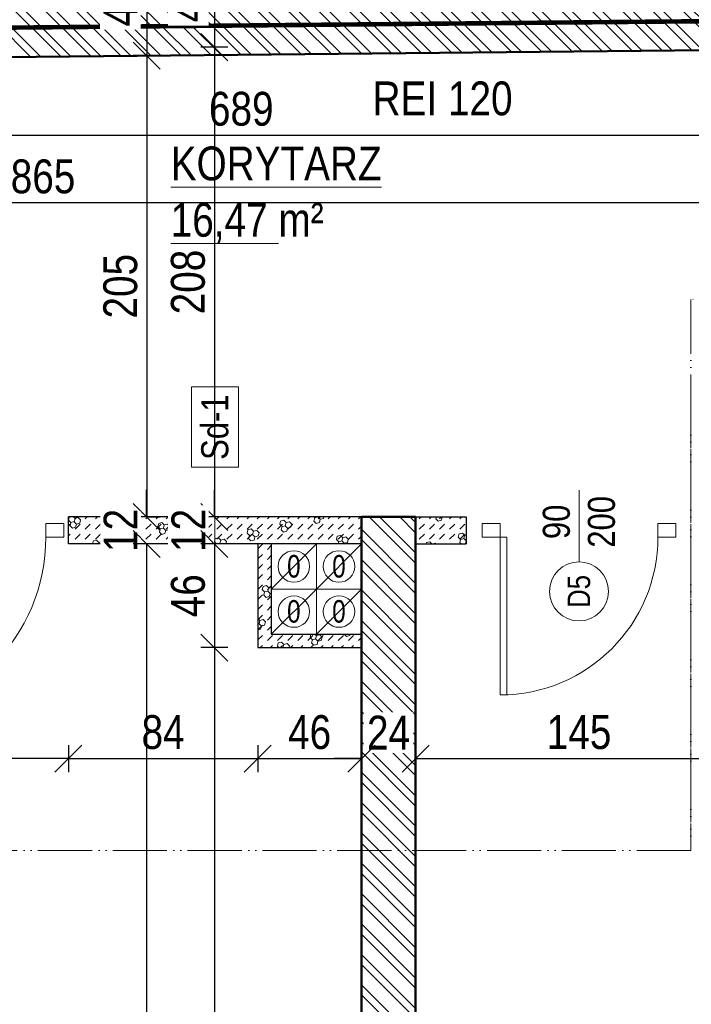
# Model space of a CAD drawing. Header units: millimetres. Extents: x 17147 to 52214, y -18116 to -4632.
# Tile 61 of 186: x 34769 to 35067, y -12303 to -11866. Entities that reach past the tile are written whole.
import ezdxf

# ---------------------------------------------------------------- set-up
doc = ezdxf.new("R2010")
doc.units = ezdxf.units.MM
doc.linetypes.add('ACAD_ISO05W100', pattern=[33, 24, -3, 0, -3, 0, -3])
doc.layers.get('Defpoints').update_dxf_attribs({"color": 6})
for name, color, linetype, lineweight in [('A-ciekie', 161, 'Continuous', 9), ('A-DRZ', 154, 'Continuous', 0), ('A-kreskowanie', 253, 'Continuous', 0), ('A-opis', 130, 'Continuous', 9), ('A-wymiar', 177, 'Continuous', 0), ('A_opis_drzwi', 60, 'Continuous', 0), ('A_opis_warstw', 220, 'Continuous', 5), ('A_p_poż', 7, 'Continuous', 0), ('A_SCIANA_PROJ_KONSTRUKCJA', 3, 'Continuous', 50), ('A_SCINAN_PROJ_DZIALOWA', 5, 'Continuous', 30)]:
    doc.layers.add(name, color=color, linetype=linetype, lineweight=lineweight)
doc.styles.add('BIKWYM', font='BIKROMSW.SHX', dxfattribs={"width": 0.8})
doc.styles.get("Standard").update_dxf_attribs({"font": 'ARIALN.TTF'})
doc.styles.add('wymiary', font='ARIALN.TTF')
doc.dimstyles.new('anka', dxfattribs={"dimtxt": 15, "dimasz": 12, "dimexe": 6, "dimexo": 0.0625, "dimgap": 4, "dimtad": 1, "dimdec": 0, "dimzin": 0, "dimdsep": 46, "dimtxsty": 'wymiary', "dimblk": 'OBLIQUE', "dimcen": 0.09, "dimclrt": 7, "dimadec": 0, "dimazin": 0, "dimtfac": 1, "dimtdec": 0, "dimtix": 1, "dimtofl": 0, "dimtmove": 0, "dimatfit": 3, "dimldrblk": 'OBLIQUE', "dimfxl": 6, "dimfxlon": 1, "dimtfill": 1, "dimtolj": 1, "dimtzin": 0, "dimarcsym": 0})
pattern_1 = [(315, (-56.926, -40.622), (6.735192, 6.735192), []), (315, (-56.926, -45.112), (6.735192, 6.735192), [])]
pattern_2 = [(15, (-1.139, -4.25), (3.882286, 14.4888864), [1.46647, -13.53353]), (15, (0.657, -2.453), (3.882286, 14.4888864), [1.46647, -13.53353]), (15, (-1.796, -1.796), (3.882286, 14.4888864), [1.46647, -13.53353]), (15, (0, 0), (3.882286, 14.4888864), [1.46647, -13.53353]), (15, (-2.453, 0.657), (3.882286, 14.4888864), [1.46647, -13.53353]), (75, (-2.833, -0.759), (-10.6066007, 10.6066014), [1.46647, -13.53353]), (75, (-2.176, -3.213), (-10.6066007, 10.6066014), [1.46647, -13.53353]), (75, (-0.38, -1.417), (-10.6066007, 10.6066014), [1.46647, -13.53353]), (75, (0.278, -3.87), (-10.6066007, 10.6066014), [1.46647, -13.53353]), (75, (2.074, -2.074), (-10.6066007, 10.6066014), [1.46647, -13.53353]), (315, (-2.176, -3.213), (14.4888866, 3.882285), [1.46647, -13.53353]), (315, (-2.833, -0.759), (14.4888866, 3.882285), [1.46647, -13.53353]), (315, (-0.38, -1.417), (14.4888866, 3.882285), [1.46647, -13.53353]), (315, (1.417, 0.38), (14.4888866, 3.882285), [1.46647, -13.53353]), (315, (-1.037, 1.037), (14.4888866, 3.882285), [1.46647, -13.53353]), (45, (0, 0), (4e-16, 4.49012806), [3.175, -3.175])]

# ---------------------------------------------------------------- blocks, each defined once
blk = doc.blocks.new('DRZWI-RZ-41')
at = {"layer": 'A-DRZ'}
for points in [[(9, 43), (3, 43), (3, 35), (9, 35)], [(9, -43), (3, -43), (3, -35), (9, -35)]]:
    blk.add_lwpolyline(points, close=True, dxfattribs=at)
for points in [[(9, -35), (9, -32), (79, -32)], [(79, -35), (79, -32)]]:
    blk.add_lwpolyline(points, dxfattribs=at)
at = {"layer": 'A-DRZ', "extrusion": (0, 0, -1)}
blk.add_lwpolyline([(-9, -35), (-79, -35)], dxfattribs=at)
at = {"layer": 'A-DRZ', "color": 1, "extrusion": (0, 0, -1)}
blk.add_arc((-9, -35), 70, 90, 180, dxfattribs=at)
blk = doc.blocks.new('DRZWI-RZ-33')
at = {"layer": 'A-DRZ', "extrusion": (0, 0, -1)}
for points in [[(25, 48), (19, 48), (19, 40), (25, 40)], [(25, -48), (19, -48), (19, -40), (25, -40)]]:
    blk.add_lwpolyline(points, close=True, dxfattribs=at)
at = {"layer": 'A-DRZ'}
for points in [[(-19, -40), (-19, -37), (61, -37)], [(61, -40), (61, -37)]]:
    blk.add_lwpolyline(points, dxfattribs=at)
at = {"layer": 'A-DRZ', "extrusion": (0, 0, -1)}
blk.add_lwpolyline([(19, -40), (-61, -40)], dxfattribs=at)
at = {"layer": 'A-DRZ', "color": 1, "extrusion": (0, 0, -1)}
blk.add_arc((19, -40), 80, 90, 180, dxfattribs=at)
blk = doc.blocks.new('_OBLIQUE')
at = {"color": 0, "linetype": 'ByBlock'}
blk.add_line((-0.5, -0.5), (0.5, 0.5), dxfattribs=at)
blk = doc.blocks.new('*D120')
at = {"layer": 'A-wymiar', "color": 0, "lineweight": -2, "transparency": 16777216}
for p, q in [((34523.38, -11911.18), (34523.38, -11923.18)), ((35212.04, -11911.18), (35212.04, -11923.18)), ((34523.38, -11917.18), (35212.04, -11917.18))]:
    blk.add_line(p, q, dxfattribs=at)
at = {"layer": 'Defpoints', "color": 0, "transparency": 16777216}
for p in [(34523.38, -11884.78), (35212.04, -11886.48), (35212.04, -11917.18)]:
    blk.add_point(p, dxfattribs=at)
at = {"layer": 'A-wymiar', "color": 0, "lineweight": -2, "transparency": 16777216, "xscale": 12, "yscale": 12, "zscale": 12, "rotation": 180}
blk.add_blockref('_OBLIQUE', (34523.38, -11917.18), dxfattribs=at)
at = {"layer": 'A-wymiar', "color": 0, "lineweight": -2, "transparency": 16777216, "xscale": 12, "yscale": 12, "zscale": 12}
blk.add_blockref('_OBLIQUE', (35212.04, -11917.18), dxfattribs=at)
at = {"layer": 'A-wymiar', "color": 7, "lineweight": 9, "transparency": 16777216, "insert": (34867.71, -11905.52), "char_height": 15, "attachment_point": 5, "style": 'wymiary', "bg_fill": 3, "box_fill_scale": 1.1, "bg_fill_color": 256, "bg_fill_true_color": 13158600, "bg_fill_transparency": 0}
blk.add_mtext('\\A1;689', dxfattribs=at)
blk = doc.blocks.new('*D122')
at = {"layer": 'A-wymiar', "color": 0, "lineweight": -2, "transparency": 16777216}
for p, q in [((34691.04, -12187.72), (34691.04, -12199.72)), ((34791.04, -12187.72), (34791.04, -12199.72)), ((34791.04, -12193.72), (34691.04, -12193.72))]:
    blk.add_line(p, q, dxfattribs=at)
at = {"layer": 'Defpoints', "color": 0, "transparency": 16777216}
for p in [(34691.04, -12098.48), (34791.04, -12098.48), (34691.04, -12193.72)]:
    blk.add_point(p, dxfattribs=at)
at = {"layer": 'A-wymiar', "color": 0, "lineweight": -2, "transparency": 16777216, "xscale": 12, "yscale": 12, "zscale": 12, "rotation": 180}
blk.add_blockref('_OBLIQUE', (34691.04, -12193.72), dxfattribs=at)
at = {"layer": 'A-wymiar', "color": 0, "lineweight": -2, "transparency": 16777216, "xscale": 12, "yscale": 12, "zscale": 12}
blk.add_blockref('_OBLIQUE', (34791.04, -12193.72), dxfattribs=at)
at = {"layer": 'A-wymiar', "color": 7, "lineweight": 9, "transparency": 16777216, "insert": (34741.04, -12182.06), "char_height": 15, "attachment_point": 5, "style": 'wymiary', "bg_fill": 3, "box_fill_scale": 1.1, "bg_fill_color": 256, "bg_fill_true_color": 13158600, "bg_fill_transparency": 0}
blk.add_mtext('\\A1;100', dxfattribs=at)
blk = doc.blocks.new('*D273')
at = {"layer": 'A-wymiar', "color": 0, "lineweight": -2, "transparency": 16777216}
for p, q in [((34791.04, -12187.72), (34791.04, -12199.72)), ((34875.04, -12187.72), (34875.04, -12199.72)), ((34791.04, -12193.72), (34875.04, -12193.72))]:
    blk.add_line(p, q, dxfattribs=at)
at = {"layer": 'Defpoints', "color": 0, "transparency": 16777216}
for p in [(34791.04, -12098.48), (34875.04, -12098.48), (34875.04, -12193.72)]:
    blk.add_point(p, dxfattribs=at)
at = {"layer": 'A-wymiar', "color": 0, "lineweight": -2, "transparency": 16777216, "xscale": 12, "yscale": 12, "zscale": 12, "rotation": 180}
blk.add_blockref('_OBLIQUE', (34791.04, -12193.72), dxfattribs=at)
at = {"layer": 'A-wymiar', "color": 0, "lineweight": -2, "transparency": 16777216, "xscale": 12, "yscale": 12, "zscale": 12}
blk.add_blockref('_OBLIQUE', (34875.04, -12193.72), dxfattribs=at)
at = {"layer": 'A-wymiar', "color": 7, "lineweight": 9, "transparency": 16777216, "insert": (34833.04, -12182.06), "char_height": 15, "attachment_point": 5, "style": 'wymiary', "bg_fill": 3, "box_fill_scale": 1.1, "bg_fill_color": 256, "bg_fill_true_color": 13158600, "bg_fill_transparency": 0}
blk.add_mtext('\\A1;84', dxfattribs=at)
blk = doc.blocks.new('*D274')
at = {"layer": 'A-wymiar', "color": 0, "lineweight": -2, "transparency": 16777216}
for p, q in [((34921.04, -12187.72), (34921.04, -12199.72)), ((34945.04, -12187.72), (34945.04, -12199.72)), ((34921.04, -12193.72), (34909.04, -12193.72)), ((34945.04, -12193.72), (34957.04, -12193.72))]:
    blk.add_line(p, q, dxfattribs=at)
at = {"layer": 'Defpoints', "color": 0, "transparency": 16777216}
for p in [(34945.04, -12086.48), (34921.04, -12098.48), (34945.04, -12193.72)]:
    blk.add_point(p, dxfattribs=at)
at = {"layer": 'A-wymiar', "color": 0, "lineweight": -2, "transparency": 16777216, "xscale": 12, "yscale": 12, "zscale": 12}
blk.add_blockref('_OBLIQUE', (34921.04, -12193.72), dxfattribs=at)
at = {"layer": 'A-wymiar', "color": 0, "lineweight": -2, "transparency": 16777216, "xscale": 12, "yscale": 12, "zscale": 12, "rotation": 180}
blk.add_blockref('_OBLIQUE', (34945.04, -12193.72), dxfattribs=at)
at = {"layer": 'A-wymiar', "color": 7, "lineweight": 9, "transparency": 16777216, "insert": (34933.04, -12182.19), "char_height": 15, "attachment_point": 5, "style": 'wymiary', "bg_fill": 3, "box_fill_scale": 1.1, "bg_fill_color": 256, "bg_fill_true_color": 13158600, "bg_fill_transparency": 0}
blk.add_mtext('\\A1;24', dxfattribs=at)
blk = doc.blocks.new('*D275')
at = {"layer": 'A-wymiar', "color": 0, "lineweight": -2, "transparency": 16777216}
for p, q in [((34945.04, -12187.72), (34945.04, -12199.72)), ((35090.04, -12199.72), (35090.04, -12187.72)), ((34945.04, -12193.72), (35090.04, -12193.72))]:
    blk.add_line(p, q, dxfattribs=at)
at = {"layer": 'Defpoints', "color": 0, "transparency": 16777216}
for p in [(34945.04, -12086.48), (35090.04, -12193.72), (35090.04, -12218.48)]:
    blk.add_point(p, dxfattribs=at)
at = {"layer": 'A-wymiar', "color": 0, "lineweight": -2, "transparency": 16777216, "xscale": 12, "yscale": 12, "zscale": 12, "rotation": 180}
blk.add_blockref('_OBLIQUE', (34945.04, -12193.72), dxfattribs=at)
at = {"layer": 'A-wymiar', "color": 0, "lineweight": -2, "transparency": 16777216, "xscale": 12, "yscale": 12, "zscale": 12}
blk.add_blockref('_OBLIQUE', (35090.04, -12193.72), dxfattribs=at)
at = {"layer": 'A-wymiar', "color": 7, "lineweight": 9, "transparency": 16777216, "insert": (35017.54, -12182.06), "char_height": 15, "attachment_point": 5, "style": 'wymiary', "bg_fill": 3, "box_fill_scale": 1.1, "bg_fill_color": 256, "bg_fill_true_color": 13158600, "bg_fill_transparency": 0}
blk.add_mtext('\\A1;145', dxfattribs=at)
blk = doc.blocks.new('*D167')
at = {"layer": 'A-wymiar', "color": 0, "lineweight": -2, "transparency": 16777216}
for p, q in [((34825.72, -12086.48), (34825.72, -12074.48)), ((34831.72, -12086.48), (34819.72, -12086.48)), ((34831.72, -12098.48), (34819.72, -12098.48)), ((34825.72, -12098.48), (34825.72, -12110.48))]:
    blk.add_line(p, q, dxfattribs=at)
at = {"layer": 'Defpoints', "color": 0, "transparency": 16777216}
for p in [(34921.04, -12086.48), (34825.72, -12098.48), (34921.04, -12098.48)]:
    blk.add_point(p, dxfattribs=at)
at = {"layer": 'A-wymiar', "color": 0, "lineweight": -2, "transparency": 16777216, "xscale": 12, "yscale": 12, "zscale": 12}
for p, rotation in [((34825.72, -12086.48), 270), ((34825.72, -12098.48), 90)]:
    blk.add_blockref('_OBLIQUE', p, dxfattribs=dict(at, rotation=rotation))
at = {"layer": 'A-wymiar', "color": 7, "transparency": 16777216, "insert": (34814.19, -12092.48), "char_height": 15, "attachment_point": 5, "rotation": 90, "style": 'wymiary', "bg_fill": 3, "box_fill_scale": 1.1, "bg_fill_color": 256, "bg_fill_true_color": 13158600, "bg_fill_transparency": 0}
blk.add_mtext('\\A1;12', dxfattribs=at)
blk = doc.blocks.new('*D438')
at = {"layer": 'A-wymiar', "color": 0, "lineweight": -2, "transparency": 16777216}
for p, q in [((34831.72, -12098.48), (34819.72, -12098.48)), ((34825.72, -12098.48), (34825.72, -13157.9)), ((34831.72, -13157.9), (34819.72, -13157.9))]:
    blk.add_line(p, q, dxfattribs=at)
at = {"layer": 'Defpoints', "color": 0, "transparency": 16777216}
for p in [(34883.04, -12098.48), (34825.72, -13157.9), (34921.04, -13157.9)]:
    blk.add_point(p, dxfattribs=at)
at = {"layer": 'A-wymiar', "color": 0, "lineweight": -2, "transparency": 16777216, "xscale": 12, "yscale": 12, "zscale": 12}
for p, rotation in [((34825.72, -12098.48), 90), ((34825.72, -13157.9), 270)]:
    blk.add_blockref('_OBLIQUE', p, dxfattribs=dict(at, rotation=rotation))
at = {"layer": 'A-wymiar', "color": 7, "transparency": 16777216, "insert": (34814.07, -12628.19), "char_height": 15, "attachment_point": 5, "rotation": 90, "style": 'wymiary', "bg_fill": 3, "box_fill_scale": 1.1, "bg_fill_color": 256, "bg_fill_true_color": 13158600, "bg_fill_transparency": 0}
blk.add_mtext('\\A1;1059', dxfattribs=at)
blk = doc.blocks.new('*D629')
at = {"layer": 'A-wymiar', "color": 0, "lineweight": -2, "transparency": 16777216}
for p, q in [((34825.79, -11836.84), (34819.79, -11836.84)), ((34825.79, -11836.84), (34825.79, -11881.84)), ((34825.79, -11881.84), (34819.79, -11881.84))]:
    blk.add_line(p, q, dxfattribs=at)
at = {"layer": 'Defpoints', "color": 0, "transparency": 16777216}
for p in [(34825.79, -11836.84), (34825.79, -11881.84), (34825.79, -11881.84)]:
    blk.add_point(p, dxfattribs=at)
at = {"layer": 'A-wymiar', "color": 0, "lineweight": -2, "transparency": 16777216, "xscale": 12, "yscale": 12, "zscale": 12}
for p, rotation in [((34825.79, -11836.84), 90), ((34825.79, -11881.84), 270)]:
    blk.add_blockref('_OBLIQUE', p, dxfattribs=dict(at, rotation=rotation))
at = {"layer": 'A-wymiar', "color": 7, "transparency": 16777216, "insert": (34814.17, -11859.34), "char_height": 15, "attachment_point": 5, "rotation": 90, "style": 'wymiary', "bg_fill": 3, "box_fill_scale": 1.1, "bg_fill_color": 256, "bg_fill_true_color": 13158600, "bg_fill_transparency": 0}
blk.add_mtext('\\A1;45', dxfattribs=at)
blk = doc.blocks.new('*D630')
at = {"layer": 'A-wymiar', "color": 0, "lineweight": -2, "transparency": 16777216}
for p, q in [((34825.79, -11881.84), (34819.79, -11881.84)), ((34825.79, -11881.84), (34825.79, -12086.48)), ((34825.79, -12086.48), (34831.79, -12086.48))]:
    blk.add_line(p, q, dxfattribs=at)
at = {"layer": 'Defpoints', "color": 0, "transparency": 16777216}
for p in [(34825.79, -11881.84), (34825.72, -12086.48), (34825.79, -12086.48)]:
    blk.add_point(p, dxfattribs=at)
at = {"layer": 'A-wymiar', "color": 0, "lineweight": -2, "transparency": 16777216, "xscale": 12, "yscale": 12, "zscale": 12}
for p, rotation in [((34825.79, -11881.84), 90), ((34825.79, -12086.48), 270)]:
    blk.add_blockref('_OBLIQUE', p, dxfattribs=dict(at, rotation=rotation))
at = {"layer": 'A-wymiar', "color": 7, "transparency": 16777216, "insert": (34814.14, -11984.16), "char_height": 15, "attachment_point": 5, "rotation": 90, "style": 'wymiary', "bg_fill": 3, "box_fill_scale": 1.1, "bg_fill_color": 256, "bg_fill_true_color": 13158600, "bg_fill_transparency": 0}
blk.add_mtext('\\A1;205', dxfattribs=at)
blk = doc.blocks.new('*D632')
at = {"layer": 'A-wymiar', "color": 0, "lineweight": -2, "transparency": 16777216}
for p, q in [((34849.79, -11836.84), (34861.79, -11836.84)), ((34855.79, -11836.84), (34855.79, -11878.1)), ((34861.79, -11878.1), (34849.79, -11878.1))]:
    blk.add_line(p, q, dxfattribs=at)
at = {"layer": 'Defpoints', "color": 0, "transparency": 16777216}
for p in [(34825.79, -11836.84), (34855.79, -11878.1), (35212.04, -11878.1)]:
    blk.add_point(p, dxfattribs=at)
at = {"layer": 'A-wymiar', "color": 0, "lineweight": -2, "transparency": 16777216, "xscale": 12, "yscale": 12, "zscale": 12}
for p, rotation in [((34855.79, -11836.84), 90), ((34855.79, -11878.1), 270)]:
    blk.add_blockref('_OBLIQUE', p, dxfattribs=dict(at, rotation=rotation))
at = {"layer": 'A-wymiar', "color": 7, "transparency": 16777216, "insert": (34844.26, -11857.47), "char_height": 15, "attachment_point": 5, "rotation": 90, "style": 'wymiary', "bg_fill": 3, "box_fill_scale": 1.1, "bg_fill_color": 256, "bg_fill_true_color": 13158600, "bg_fill_transparency": 0}
blk.add_mtext('\\A1;41', dxfattribs=at)
blk = doc.blocks.new('*D633')
at = {"layer": 'A-wymiar', "color": 0, "lineweight": -2, "transparency": 16777216}
for p, q in [((34861.79, -11878.1), (34849.79, -11878.1)), ((34855.79, -11878.1), (34855.79, -12086.48)), ((34861.79, -12086.48), (34849.79, -12086.48))]:
    blk.add_line(p, q, dxfattribs=at)
at = {"layer": 'Defpoints', "color": 0, "transparency": 16777216}
for p in [(35212.04, -11878.1), (34855.79, -12086.48), (34921.04, -12086.48)]:
    blk.add_point(p, dxfattribs=at)
at = {"layer": 'A-wymiar', "color": 0, "lineweight": -2, "transparency": 16777216, "xscale": 12, "yscale": 12, "zscale": 12}
for p, rotation in [((34855.79, -11878.1), 90), ((34855.79, -12086.48), 270)]:
    blk.add_blockref('_OBLIQUE', p, dxfattribs=dict(at, rotation=rotation))
at = {"layer": 'A-wymiar', "color": 7, "transparency": 16777216, "insert": (34844.14, -11982.29), "char_height": 15, "attachment_point": 5, "rotation": 90, "style": 'wymiary', "bg_fill": 3, "box_fill_scale": 1.1, "bg_fill_color": 256, "bg_fill_true_color": 13158600, "bg_fill_transparency": 0}
blk.add_mtext('\\A1;208', dxfattribs=at)
blk = doc.blocks.new('*D634')
at = {"layer": 'A-wymiar', "color": 0, "lineweight": -2, "transparency": 16777216}
for p, q in [((34855.79, -12086.48), (34855.79, -12074.48)), ((34861.79, -12086.48), (34849.79, -12086.48)), ((34861.79, -12098.48), (34849.79, -12098.48)), ((34855.79, -12098.48), (34855.79, -12110.48))]:
    blk.add_line(p, q, dxfattribs=at)
at = {"layer": 'Defpoints', "color": 0, "transparency": 16777216}
for p in [(34921.04, -12086.48), (34855.79, -12098.48), (34883.04, -12098.48)]:
    blk.add_point(p, dxfattribs=at)
at = {"layer": 'A-wymiar', "color": 0, "lineweight": -2, "transparency": 16777216, "xscale": 12, "yscale": 12, "zscale": 12}
for p, rotation in [((34855.79, -12086.48), 270), ((34855.79, -12098.48), 90)]:
    blk.add_blockref('_OBLIQUE', p, dxfattribs=dict(at, rotation=rotation))
at = {"layer": 'A-wymiar', "color": 7, "transparency": 16777216, "insert": (34844.26, -12092.48), "char_height": 15, "attachment_point": 5, "rotation": 90, "style": 'wymiary', "bg_fill": 3, "box_fill_scale": 1.1, "bg_fill_color": 256, "bg_fill_true_color": 13158600, "bg_fill_transparency": 0}
blk.add_mtext('\\A1;12', dxfattribs=at)
blk = doc.blocks.new('*D635')
at = {"layer": 'A-wymiar', "color": 0, "lineweight": -2, "transparency": 16777216}
for p, q in [((34861.79, -12098.48), (34849.79, -12098.48)), ((34855.79, -12098.48), (34855.79, -12144.48)), ((34861.79, -12144.48), (34849.79, -12144.48))]:
    blk.add_line(p, q, dxfattribs=at)
at = {"layer": 'Defpoints', "color": 0, "transparency": 16777216}
for p in [(34883.04, -12098.48), (34855.79, -12144.48), (34883.04, -12144.48)]:
    blk.add_point(p, dxfattribs=at)
at = {"layer": 'A-wymiar', "color": 0, "lineweight": -2, "transparency": 16777216, "xscale": 12, "yscale": 12, "zscale": 12}
for p, rotation in [((34855.79, -12098.48), 90), ((34855.79, -12144.48), 270)]:
    blk.add_blockref('_OBLIQUE', p, dxfattribs=dict(at, rotation=rotation))
at = {"layer": 'A-wymiar', "color": 7, "transparency": 16777216, "insert": (34844.14, -12121.48), "char_height": 15, "attachment_point": 5, "rotation": 90, "style": 'wymiary', "bg_fill": 3, "box_fill_scale": 1.1, "bg_fill_color": 256, "bg_fill_true_color": 13158600, "bg_fill_transparency": 0}
blk.add_mtext('\\A1;46', dxfattribs=at)
blk = doc.blocks.new('*D636')
at = {"layer": 'A-wymiar', "color": 0, "lineweight": -2, "transparency": 16777216}
for p, q in [((34861.79, -12144.48), (34849.79, -12144.48)), ((34855.79, -12144.48), (34855.79, -13049.9)), ((34861.79, -13049.9), (34849.79, -13049.9))]:
    blk.add_line(p, q, dxfattribs=at)
at = {"layer": 'Defpoints', "color": 0, "transparency": 16777216}
for p in [(34883.04, -12144.48), (34855.79, -13049.9), (34921.04, -13049.9)]:
    blk.add_point(p, dxfattribs=at)
at = {"layer": 'A-wymiar', "color": 0, "lineweight": -2, "transparency": 16777216, "xscale": 12, "yscale": 12, "zscale": 12}
for p, rotation in [((34855.79, -12144.48), 90), ((34855.79, -13049.9), 270)]:
    blk.add_blockref('_OBLIQUE', p, dxfattribs=dict(at, rotation=rotation))
at = {"layer": 'A-wymiar', "color": 7, "transparency": 16777216, "insert": (34844.14, -12597.19), "char_height": 15, "attachment_point": 5, "rotation": 90, "style": 'wymiary', "bg_fill": 3, "box_fill_scale": 1.1, "bg_fill_color": 256, "bg_fill_true_color": 13158600, "bg_fill_transparency": 0}
blk.add_mtext('\\A1;905', dxfattribs=at)
blk = doc.blocks.new('*D647')
at = {"layer": 'A-wymiar', "color": 0, "lineweight": -2, "transparency": 16777216}
for p, q in [((35123.76, -12285.48), (35135.76, -12285.48)), ((35129.76, -12285.48), (35129.76, -12959.9)), ((35123.76, -12959.9), (35135.76, -12959.9))]:
    blk.add_line(p, q, dxfattribs=at)
at = {"layer": 'Defpoints', "color": 0, "transparency": 16777216}
for p in [(35090.04, -12285.48), (34991.04, -12959.9), (35129.76, -12959.9)]:
    blk.add_point(p, dxfattribs=at)
at = {"layer": 'A-wymiar', "color": 0, "lineweight": -2, "transparency": 16777216, "xscale": 12, "yscale": 12, "zscale": 12}
for p, rotation in [((35129.76, -12285.48), 90), ((35129.76, -12959.9), 270)]:
    blk.add_blockref('_OBLIQUE', p, dxfattribs=dict(at, rotation=rotation))
at = {"layer": 'A-wymiar', "color": 7, "transparency": 16777216, "insert": (35118.1, -12622.69), "char_height": 15, "attachment_point": 5, "rotation": 90, "style": 'wymiary', "bg_fill": 3, "box_fill_scale": 1.1, "bg_fill_color": 256, "bg_fill_true_color": 13158600, "bg_fill_transparency": 0}
blk.add_mtext('\\A1;674', dxfattribs=at)
blk = doc.blocks.new('*D656')
at = {"layer": 'A-wymiar', "color": 0, "lineweight": -2, "transparency": 16777216}
for p, q in [((34347.54, -11941.18), (34347.54, -11953.18)), ((35212.04, -11941.18), (35212.04, -11953.18)), ((35212.04, -11947.18), (34347.54, -11947.18))]:
    blk.add_line(p, q, dxfattribs=at)
at = {"layer": 'Defpoints', "color": 0, "transparency": 16777216}
for p in [(34347.54, -11886.54), (35212.04, -11917.18), (34347.54, -11947.18)]:
    blk.add_point(p, dxfattribs=at)
at = {"layer": 'A-wymiar', "color": 0, "lineweight": -2, "transparency": 16777216, "xscale": 12, "yscale": 12, "zscale": 12, "rotation": 180}
blk.add_blockref('_OBLIQUE', (34347.54, -11947.18), dxfattribs=at)
at = {"layer": 'A-wymiar', "color": 0, "lineweight": -2, "transparency": 16777216, "xscale": 12, "yscale": 12, "zscale": 12}
blk.add_blockref('_OBLIQUE', (35212.04, -11947.18), dxfattribs=at)
at = {"layer": 'A-wymiar', "color": 7, "transparency": 16777216, "insert": (34779.79, -11935.52), "char_height": 15, "attachment_point": 5, "style": 'wymiary', "bg_fill": 3, "box_fill_scale": 1.1, "bg_fill_color": 256, "bg_fill_true_color": 13158600, "bg_fill_transparency": 0}
blk.add_mtext('\\A1;865', dxfattribs=at)
blk = doc.blocks.new('kom_went_20x20')
at = {"layer": 'A-ciekie'}
for points in [[(-9.71, 10.29), (-9.71, -9.71), (10.29, -9.71), (10.29, 10.29), (-9.71, 10.29)], [(10.29, 10.29), (-9.71, -9.71)]]:
    blk.add_lwpolyline(points, dxfattribs=at)
blk.add_circle((0.29, 0.29), 7, dxfattribs=at)
blk = doc.blocks.new('*D661')
at = {"layer": 'A-wymiar', "color": 0, "lineweight": -2, "transparency": 16777216}
for p, q in [((34875.04, -12187.72), (34875.04, -12199.72)), ((34921.04, -12187.72), (34921.04, -12199.72)), ((34875.04, -12193.72), (34921.04, -12193.72))]:
    blk.add_line(p, q, dxfattribs=at)
at = {"layer": 'Defpoints', "color": 0, "transparency": 16777216}
for p in [(34875.04, -12098.48), (34921.04, -12144.48), (34921.04, -12193.72)]:
    blk.add_point(p, dxfattribs=at)
at = {"layer": 'A-wymiar', "color": 0, "lineweight": -2, "transparency": 16777216, "xscale": 12, "yscale": 12, "zscale": 12, "rotation": 180}
blk.add_blockref('_OBLIQUE', (34875.04, -12193.72), dxfattribs=at)
at = {"layer": 'A-wymiar', "color": 0, "lineweight": -2, "transparency": 16777216, "xscale": 12, "yscale": 12, "zscale": 12}
blk.add_blockref('_OBLIQUE', (34921.04, -12193.72), dxfattribs=at)
at = {"layer": 'A-wymiar', "color": 7, "transparency": 16777216, "insert": (34898.04, -12182.06), "char_height": 15, "attachment_point": 5, "style": 'wymiary', "bg_fill": 3, "box_fill_scale": 1.1, "bg_fill_color": 256, "bg_fill_true_color": 13158600, "bg_fill_transparency": 0}
blk.add_mtext('\\A1;46', dxfattribs=at)

msp = doc.modelspace()

# ---------------------------------------------------------------- hatches: boundary and pattern name
at = {"layer": 'A-kreskowanie', "lineweight": 5, "true_color": 0xeb7500}
h = msp.add_hatch(dxfattribs=at)
h.set_pattern_fill('ANSI32', color=30, angle=-90)
h.set_pattern_definition(pattern_1)
h.paths.add_polyline_path([(35402.54, -12371.4), (35427.54, -12371.4), (35427.54, -11850.99), (34523.37, -11859.83), (34523.45, -11884.83), (35402.71, -11876.24)])
h.paths.add_polyline_path([(35427.54, -12470.9), (35402.54, -12470.9), (35402.54, -12504.06), (35402.54, -12549.06), (35402.54, -12610.9), (35427.54, -12610.9)])
h = msp.add_hatch(dxfattribs=at)
h.set_pattern_fill('ANSI32', color=30, angle=-90)
h.set_pattern_definition(pattern_1)
h.paths.add_polyline_path([(34945.04, -12086.48), (34921.04, -12086.48), (34921.04, -12186.48), (34921.04, -13049.9), (34945.04, -13049.9)])
at = {"layer": 'A_SCINAN_PROJ_DZIALOWA', "lineweight": 9, "true_color": 0x27773c, "transparency": 33554610}
h = msp.add_hatch(dxfattribs=at)
h.set_pattern_fill('GAZOBETON S100 ISO 1J', color=97, pattern_type=2)
h.set_pattern_definition(pattern_2)
h.paths.add_polyline_path([(34921.04, -12086.48), (34791.04, -12086.48), (34791.04, -12098.48), (34921.04, -12098.48)])
h = msp.add_hatch(dxfattribs=at)
h.set_pattern_fill('GAZOBETON S100 ISO 1J', color=97, pattern_type=2)
h.set_pattern_definition(pattern_2)
h.paths.add_polyline_path([(34967.54, -12086.48), (34945.04, -12086.48), (34945.04, -12098.48), (34967.54, -12098.48)])
h = msp.add_hatch(dxfattribs=at)
h.set_pattern_fill('GAZOBETON S100 ISO 1J', color=97, pattern_type=2)
h.set_pattern_definition(pattern_2)
h.paths.add_polyline_path([(34881.04, -12098.48), (34875.04, -12098.48), (34875.04, -12144.48), (34921.04, -12144.48), (34921.04, -12138.48), (34881.04, -12138.48)])

# ---------------------------------------------------------------- linework, layer by layer
at = {"layer": 'A_opis_drzwi'}
msp.add_line((35017.54, -12074.69), (35017.54, -12106.48), dxfattribs=at)
msp.add_circle((35017.54, -12119.57), 13.09, dxfattribs=at)
at = {"layer": 'A_opis_warstw'}
msp.add_lwpolyline([(34845.57, -12064.5), (34866.52, -12064.5), (34866.52, -12028.83), (34845.57, -12028.83), (34845.57, -12064.5)], dxfattribs=at)
at = {"layer": 'A_p_poż', "color": 1, "linetype": 'ACAD_ISO05W100', "const_width": 2}
msp.add_lwpolyline([(35447.54, -11863.11), (34302.54, -11873.72)], dxfattribs=at)
at = {"layer": 'A_SCIANA_PROJ_KONSTRUKCJA'}
for points in [[(35402.55, -12371.4), (35402.55, -11876.24), (34523.38, -11884.83), (34523.37, -11859.83)], [(34523.38, -11884.83), (35402.54, -11876.24), (35402.54, -12371.4)], [(34921.04, -12086.48), (34921.04, -13049.9)], [(34921.04, -12086.48), (34921.04, -12206.48)], [(34945.04, -12086.48), (34921.04, -12086.48)], [(34945.04, -12086.48), (34945.04, -12230.48)], [(34945.04, -12086.48), (34945.04, -13049.9)]]:
    msp.add_lwpolyline(points, dxfattribs=at)
at = {"layer": 'A_SCINAN_PROJ_DZIALOWA'}
msp.add_line((34791.04, -12098.48), (34791.04, -12086.48), dxfattribs=at)
for points in [[(34921.04, -12086.48), (34791.04, -12086.48)], [(34945.04, -12086.48), (34967.54, -12086.48)], [(34967.54, -12086.48), (34967.54, -12098.48)], [(34921.04, -12098.48), (34791.04, -12098.48)], [(34945.04, -12098.48), (34967.54, -12098.48)]]:
    msp.add_lwpolyline(points, dxfattribs=at)

# ---------------------------------------------------------------- block references
at = {"layer": 'A-DRZ', "extrusion": (0, 0, -1), "xscale": -1, "rotation": 90}
msp.add_blockref('DRZWI-RZ-33', (-34741.04, -12114.48), dxfattribs=at)
at = {"layer": 'A-DRZ', "rotation": 270}
msp.add_blockref('DRZWI-RZ-41', (35017.54, -12086.48), dxfattribs=at)
msp.add_blockref('DRZWI-RZ-41', (35017.54, -12086.48), dxfattribs=at)

# ---------------------------------------------------------------- texts
at = {"layer": 'A_opis_drzwi', "width": 42.7859, "attachment_point": 5, "rotation": 90, "style": 'wymiary'}
for s, insert, char_height in [('90\\P200', (35017.54, -12088.69), 12), ('D5', (35017.54, -12119.57), 10)]:
    msp.add_mtext(s, dxfattribs=dict(at, insert=insert, char_height=char_height))
at = {"layer": 'A_opis_warstw', "insert": (34856.04, -12046.67), "char_height": 12, "attachment_point": 5, "rotation": 90}
msp.add_mtext_dynamic_manual_height_columns('Sd-1', width=38.4706, gutter_width=12.5, heights=[0], dxfattribs=at)

# ---------------------------------------------------------------- next in the draw order: dimensions: what is measured, and where the dimension line sits
at = {"layer": 'A-wymiar', "lineweight": 9}
for base, p1, p2, picture, middle in [((35212.04, -11917.18), (34523.38, -11884.78), (35212.04, -11886.48), '*D120', (34867.71, -11905.52)), ((34945.04, -12193.72), (34921.04, -12098.48), (34945.04, -12086.48), '*D274', (34933.04, -12182.19)), ((34691.04, -12193.72), (34791.04, -12098.48), (34691.04, -12098.48), '*D122', (34741.04, -12182.06))]:
    dim = msp.add_linear_dim(base=base, p1=p1, p2=p2, dimstyle='anka', override={"dimtmove": 1}, dxfattribs=at)
    dim.commit()
    dim.dimension.update_dxf_attribs({"geometry": picture, "text_midpoint": middle})
at = {"layer": 'A-wymiar'}
dim = msp.add_linear_dim(base=(35129.76, -12959.9), p1=(35090.04, -12285.48), p2=(34991.04, -12959.9), angle=90, dimstyle='anka', override={"dimtmove": 1}, dxfattribs=at)
dim.commit()
dim.dimension.update_dxf_attribs({"geometry": '*D647', "text_midpoint": (35118.1, -12622.69)})

# ---------------------------------------------------------------- next in the draw order: texts
at = {"layer": 'A-opis', "color": 156, "true_color": 0x0f468a, "insert": (34818.35, -11922.18), "char_height": 15, "attachment_point": 1, "style": 'wymiary'}
msp.add_mtext_dynamic_manual_height_columns('\\pi18.076;{\\LKORYTARZ\\P\\pi31.168;16,47} m²', width=128.0244, gutter_width=12.5, heights=[0], dxfattribs=at)
at = {"layer": 'A-opis', "lineweight": 9, "insert": (34911.04, -12108.48), "char_height": 10, "attachment_point": 5, "style": 'BIKWYM'}
msp.add_mtext_dynamic_manual_height_columns('0', width=12.7111, gutter_width=12.5, heights=[0], dxfattribs=at)
at = {"layer": 'A_p_poż', "color": 1, "linetype": 'ACAD_ISO05W100', "insert": (34925.98, -11893.32), "char_height": 15, "attachment_point": 1}
msp.add_mtext_dynamic_manual_height_columns('REI 120', width=119.2731, gutter_width=12.5, heights=[0], dxfattribs=at)

# ---------------------------------------------------------------- next in the draw order: dimensions: what is measured, and where the dimension line sits
at = {"layer": 'A-wymiar'}
dim = msp.add_linear_dim(base=(34825.79, -11881.84), p1=(34825.79, -11836.84), p2=(34825.79, -11881.84), angle=90, dimstyle='anka', override={"dimtmove": 1}, dxfattribs=at)
dim.commit()
dim.dimension.update_dxf_attribs({"geometry": '*D629', "text_midpoint": (34814.17, -11859.34)})
at = {"layer": 'A-wymiar', "lineweight": 9}
for base, p1, p2, picture, middle in [((35090.04, -12193.72), (34945.04, -12086.48), (35090.04, -12218.48), '*D275', (35017.54, -12182.06)), ((34875.04, -12193.72), (34791.04, -12098.48), (34875.04, -12098.48), '*D273', (34833.04, -12182.06))]:
    dim = msp.add_linear_dim(base=base, p1=p1, p2=p2, dimstyle='anka', override={"dimtmove": 1}, dxfattribs=at)
    dim.commit()
    dim.dimension.update_dxf_attribs({"geometry": picture, "text_midpoint": middle})

# ---------------------------------------------------------------- next in the draw order: linework, layer by layer
at = {"layer": 'A-opis', "color": 212, "linetype": 'ACAD_ISO05W100', "true_color": 0xe01fda}
msp.add_lwpolyline([(35725.96, -11990.09), (35067.12, -11990.09), (35067.12, -12234.48), (34124.4, -12234.48)], dxfattribs=at)
at = {"layer": 'A-wymiar', "linetype": 'ACAD_ISO05W100', "lineweight": 9}
msp.add_lwpolyline([(35067.12, -12031.98), (35067.12, -12234.48), (34124.4, -12234.48)], dxfattribs=at)

# ---------------------------------------------------------------- next in the draw order: dimensions: what is measured, and where the dimension line sits
at = {"layer": 'A-wymiar'}
dim = msp.add_linear_dim(base=(34825.72, -12098.48), p1=(34921.04, -12086.48), p2=(34921.04, -12098.48), angle=90, dimstyle='anka', dxfattribs=at)
dim.commit()
dim.dimension.update_dxf_attribs({"geometry": '*D167', "text_midpoint": (34814.19, -12092.48)})

# ---------------------------------------------------------------- next in the draw order: dimensions: what is measured, and where the dimension line sits
dim = msp.add_linear_dim(base=(34825.72, -13157.9), p1=(34883.04, -12098.48), p2=(34921.04, -13157.9), angle=90, dimstyle='anka', override={"dimtmove": 1}, dxfattribs=at)
dim.commit()
dim.dimension.update_dxf_attribs({"geometry": '*D438', "text_midpoint": (34814.07, -12628.19)})

# ---------------------------------------------------------------- next in the draw order: linework, layer by layer
at = {"layer": 'A_opis_warstw'}
msp.add_lwpolyline([(34856.04, -12064.5), (34856.04, -12098.48)], dxfattribs=at)

# ---------------------------------------------------------------- next in the draw order: texts
at = {"layer": 'A-opis', "lineweight": 9, "char_height": 10, "attachment_point": 5, "style": 'BIKWYM'}
for insert in [(34891.04, -12128.48), (34911.04, -12128.48)]:
    msp.add_mtext_dynamic_manual_height_columns('0', width=12.7111, gutter_width=12.5, heights=[0], dxfattribs=dict(at, insert=insert))

# ---------------------------------------------------------------- next in the draw order: dimensions: what is measured, and where the dimension line sits
at = {"layer": 'A-wymiar'}
dim = msp.add_linear_dim(base=(34825.79, -12086.48), p1=(34825.79, -11881.84), p2=(34825.72, -12086.48), angle=90, dimstyle='anka', override={"dimtmove": 1}, dxfattribs=at)
dim.commit()
dim.dimension.update_dxf_attribs({"geometry": '*D630', "text_midpoint": (34814.14, -11984.16)})

# ---------------------------------------------------------------- next in the draw order: dimensions: what is measured, and where the dimension line sits
dim = msp.add_linear_dim(base=(34855.79, -11878.1), p1=(34825.79, -11836.84), p2=(35212.04, -11878.1), angle=90, dimstyle='anka', override={"dimtmove": 1}, dxfattribs=at)
dim.commit()
dim.dimension.update_dxf_attribs({"geometry": '*D632', "text_midpoint": (34844.26, -11857.47)})

# ---------------------------------------------------------------- next in the draw order: dimensions: what is measured, and where the dimension line sits
dim = msp.add_linear_dim(base=(34855.79, -12086.48), p1=(35212.04, -11878.1), p2=(34921.04, -12086.48), angle=90, dimstyle='anka', override={"dimtmove": 1}, dxfattribs=at)
dim.commit()
dim.dimension.update_dxf_attribs({"geometry": '*D633', "text_midpoint": (34844.14, -11982.29)})

# ---------------------------------------------------------------- next in the draw order: dimensions: what is measured, and where the dimension line sits
dim = msp.add_linear_dim(base=(34347.54272976, -11947.18025267), p1=(35212.04272976, -11917.18027381), p2=(34347.54272976, -11886.54112225), dimstyle='anka', override={"dimtmove": 1}, dxfattribs=at)
dim.commit()
dim.dimension.update_dxf_attribs({"geometry": '*D656', "text_midpoint": (34779.79272976, -11935.52165785)})
dim = msp.add_linear_dim(base=(34855.79, -12098.48), p1=(34921.04, -12086.48), p2=(34883.04, -12098.48), angle=90, dimstyle='anka', override={"dimtmove": 1}, dxfattribs=at)
dim.commit()
dim.dimension.update_dxf_attribs({"geometry": '*D634', "text_midpoint": (34844.26, -12092.48)})

# ---------------------------------------------------------------- next in the draw order: block references
msp.add_blockref('kom_went_20x20', (34910.75, -12108.78), dxfattribs=at)

# ---------------------------------------------------------------- next in the draw order: texts
at = {"layer": 'A-opis', "lineweight": 9, "insert": (34891.04, -12108.48), "char_height": 10, "attachment_point": 5, "style": 'BIKWYM'}
msp.add_mtext_dynamic_manual_height_columns('0', width=12.7111, gutter_width=12.5, heights=[0], dxfattribs=at)

# ---------------------------------------------------------------- next in the draw order: dimensions: what is measured, and where the dimension line sits
at = {"layer": 'A-wymiar'}
dim = msp.add_linear_dim(base=(34855.79, -12144.48), p1=(34883.04, -12098.48), p2=(34883.04, -12144.48), angle=90, dimstyle='anka', override={"dimtmove": 1}, dxfattribs=at)
dim.commit()
dim.dimension.update_dxf_attribs({"geometry": '*D635', "text_midpoint": (34844.14, -12121.48)})

# ---------------------------------------------------------------- next in the draw order: block references
at = {"layer": 'A_SCINAN_PROJ_DZIALOWA'}
msp.add_blockref('kom_went_20x20', (34890.75, -12108.78), dxfattribs=at)

# ---------------------------------------------------------------- next in the draw order: dimensions: what is measured, and where the dimension line sits
at = {"layer": 'A-wymiar'}
dim = msp.add_linear_dim(base=(34855.79, -13049.9), p1=(34883.04, -12144.48), p2=(34921.04, -13049.9), angle=90, dimstyle='anka', override={"dimtmove": 1}, dxfattribs=at)
dim.commit()
dim.dimension.update_dxf_attribs({"geometry": '*D636', "text_midpoint": (34844.14, -12597.19)})

# ---------------------------------------------------------------- next in the draw order: linework, layer by layer
at = {"layer": 'A_SCINAN_PROJ_DZIALOWA'}
for points in [[(34875.04, -12098.48), (34875.04, -12144.48), (34921.04, -12144.48)], [(34881.04, -12098.48), (34881.04, -12138.48), (34921.04, -12138.48)]]:
    msp.add_lwpolyline(points, dxfattribs=at)

# ---------------------------------------------------------------- next in the draw order: block references
at = {"layer": 'A-wymiar'}
for p in [(34890.75, -12128.78), (34910.75, -12128.78)]:
    msp.add_blockref('kom_went_20x20', p, dxfattribs=at)

# ---------------------------------------------------------------- next in the draw order: dimensions: what is measured, and where the dimension line sits
dim = msp.add_linear_dim(base=(34921.04, -12193.72), p1=(34875.04, -12098.48), p2=(34921.04, -12144.48), dimstyle='anka', override={"dimtmove": 1}, dxfattribs=at)
dim.commit()
dim.dimension.update_dxf_attribs({"geometry": '*D661', "text_midpoint": (34898.04, -12182.06)})

doc.saveas('drawing.dxf')
